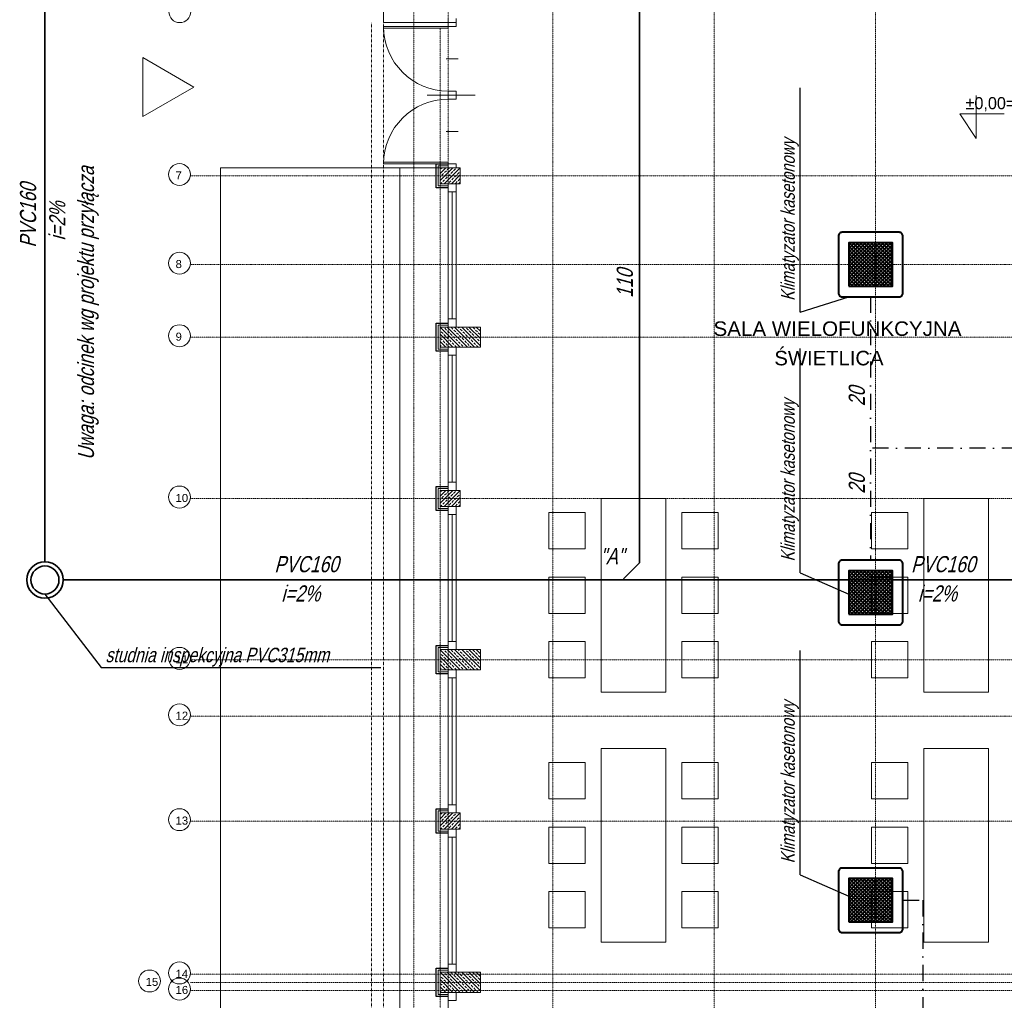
# Model space of a CAD drawing. Header units: millimetres. Extents: x 49908 to 79848, y -11883 to -3092.
# Tile 17 of 222: x 59229 to 60450, y -5849 to -4633. Entities that reach past the tile are written whole.
import ezdxf
from ezdxf.enums import TextEntityAlignment as Align

# ---------------------------------------------------------------- set-up
doc = ezdxf.new("R2010")
doc.units = ezdxf.units.MM
for name, pattern in [('0.5_0.5', [10, 5, -5]), ('AUSGEZOGEN', [0]), ('DASHDOT', [1, 0.5, -0.25, 0, -0.25]), ('DASHDOTX2', [2, 1, -0.5, 0, -0.5]), ('DASHED', [19.05, 12.7, -6.35])]:
    doc.linetypes.add(name, pattern=pattern)
doc.layers.get('0').update_dxf_attribs({"color": 9, "lineweight": 9})
for name, color, linetype, lineweight in [('A opis', 9, 'Continuous', 13), ('A stolarka', 9, 'Continuous', 9), ('A wyp ruchome', 9, 'Continuous', 9), ('A_CIENKA', 9, 'Continuous', 9), ('A_IZOLACJA', 9, 'ZIGZAG', 9), ('A_KONSTRUKCJA', 9, 'Continuous', 25), ('A_OSIE', 9, 'DASHDOT', 9), ('A_PRZERYW', 9, 'DASHED', 9), ('A_WIDOK', 9, 'Continuous', 9), ('S_Kanalizacja', 6, 'Continuous', 35), ('S_Klimatyzacja', 4, 'Continuous', 40), ('\x9dciany', 9, 'Continuous', 9)]:
    doc.layers.add(name, color=color, linetype=linetype, lineweight=lineweight)
doc.layers.add('A_WYMIAR', color=9, linetype='Continuous', lineweight=5, transparency=0.2)
for name, color, linetype in [('S_Opis - kanalizacja', 3, 'Continuous'), ('S_Opis CO', 2, 'Continuous'), ('S_Skropliny', 4, 'DASHDOTX2')]:
    doc.layers.add(name, color=color, linetype=linetype)
doc.styles.add('Arial', font='arial.ttf')
doc.styles.add('Arial CE', font='arial.ttf')
doc.styles.add('ROMANS', font='romanpl.shx', dxfattribs={"bigfont": 'romanbigpl.shx'})
doc.linetypes.add('ZIGZAG', pattern='A,0.00254,-5.08,[131,ltypeshp.shx,S=5.08,R=0,X=-5.08,Y=0],-10.16,[131,ltypeshp.shx,S=5.08,R=180,X=5.08,Y=0],-5.08', length=20.32254)

msp = doc.modelspace()

# ---------------------------------------------------------------- hatches: boundary and pattern name
at = {"lineweight": 5, "ltscale": 0.25}
h = msp.add_hatch(dxfattribs=at)
h.set_pattern_fill('ANSI33', color=256, style=0)
h.set_pattern_definition([(45, (59750.4694, -4841.6265), (-4.4901, 4.4901), []), (45, (59754.9595, -4841.6265), (-4.4901, 4.4901), [3.175, -1.5875])])
h.paths.add_polyline_path([(59750.5, -4816.6), (59750.5, -4836.6), (59775.5, -4836.6), (59775.5, -4816.6)])
h = msp.add_hatch(dxfattribs=at)
h.set_pattern_fill('ANSI33', color=256, angle=90, style=0)
h.set_pattern_definition([(135, (59775.4694, -5039.1265), (-4.4901, -4.4901), []), (135, (59775.4694, -5034.6363), (-4.4901, -4.4901), [3.175, -1.5875])])
h.paths.add_polyline_path([(59750.5, -5039.1), (59800.5, -5039.1), (59800.5, -5014.1), (59750.5, -5014.1)])
h = msp.add_hatch(dxfattribs=at)
h.set_pattern_fill('ANSI33', color=256, style=0)
h.set_pattern_definition([(45, (59750.4694, -5241.6265), (-4.4901, 4.4901), []), (45, (59754.9595, -5241.6265), (-4.4901, 4.4901), [3.175, -1.5875])])
h.paths.add_polyline_path([(59750.5, -5216.6), (59750.5, -5236.6), (59775.5, -5236.6), (59775.5, -5216.6)])
h = msp.add_hatch(dxfattribs=at)
h.set_pattern_fill('ANSI33', color=256, angle=90, style=0)
h.set_pattern_definition([(135, (59775.4694, -5439.1265), (-4.4901, -4.4901), []), (135, (59775.4694, -5434.6363), (-4.4901, -4.4901), [3.175, -1.5875])])
h.paths.add_polyline_path([(59750.5, -5439.1), (59800.5, -5439.1), (59800.5, -5414.1), (59750.5, -5414.1)])
h = msp.add_hatch(dxfattribs=at)
h.set_pattern_fill('ANSI33', color=256, style=0)
h.set_pattern_definition([(45, (59750.4694, -5641.6265), (-4.4901, 4.4901), []), (45, (59754.9595, -5641.6265), (-4.4901, 4.4901), [3.175, -1.5875])])
h.paths.add_polyline_path([(59750.5, -5616.6), (59750.5, -5636.6), (59775.5, -5636.6), (59775.5, -5616.6)])
h = msp.add_hatch(dxfattribs=at)
h.set_pattern_fill('ANSI33', color=256, angle=90, style=0)
h.set_pattern_definition([(135, (59775.4694, -5839.1265), (-4.4901, -4.4901), []), (135, (59775.4694, -5834.6363), (-4.4901, -4.4901), [3.175, -1.5875])])
h.paths.add_polyline_path([(59750.5, -5839.1), (59800.5, -5839.1), (59800.5, -5814.1), (59750.5, -5814.1)])
at = {"layer": 'S_Klimatyzacja'}
h = msp.add_hatch(dxfattribs=at)
h.set_pattern_fill('ANSI37', color=1)
h.set_pattern_definition([(45, (-20053.677, -925.8292), (-2.24506403, 2.24506403), []), (135, (-20053.677, -925.8292), (-2.24506403, -2.24506403), [])])
h.paths.add_polyline_path([(60257.6, -4963.5), (60311.4, -4963.5), (60311.4, -4909.7), (60257.6, -4909.7)])
h = msp.add_hatch(dxfattribs=at)
h.set_pattern_fill('ANSI37', color=1)
h.set_pattern_definition([(45, (-20053.677, -1332.4212), (-2.24506403, 2.24506403), []), (135, (-20053.677, -1332.4212), (-2.24506403, -2.24506403), [])])
h.paths.add_polyline_path([(60257.6, -5370.1), (60311.4, -5370.1), (60311.4, -5316.3), (60257.6, -5316.3)])
h = msp.add_hatch(dxfattribs=at)
h.set_pattern_fill('ANSI37', color=1)
h.set_pattern_definition([(45, (-20053.677, -1713.9633), (-2.24506403, 2.24506403), []), (135, (-20053.677, -1713.9633), (-2.24506403, -2.24506403), [])])
h.paths.add_polyline_path([(60257.6, -5751.7), (60311.4, -5751.7), (60311.4, -5697.8), (60257.6, -5697.8)])

# ---------------------------------------------------------------- linework, layer by layer
at = {"ltscale": 0.5}
for points in [[(59760.5, -4636.6), (59760.5, -4631.6)], [(59770.5, -4636.6), (59770.5, -4631.6)]]:
    msp.add_lwpolyline(points, dxfattribs=at)
for points in [[(59750.5, -4816.6), (59750.5, -4836.6), (59775.5, -4836.6), (59775.5, -4816.6)], [(59750.5, -5039.1), (59800.5, -5039.1), (59800.5, -5014.1), (59750.5, -5014.1)], [(59750.5, -5216.6), (59750.5, -5236.6), (59775.5, -5236.6), (59775.5, -5216.6)], [(59750.5, -5439.1), (59800.5, -5439.1), (59800.5, -5414.1), (59750.5, -5414.1)], [(59750.5, -5616.6), (59750.5, -5636.6), (59775.5, -5636.6), (59775.5, -5616.6)], [(59750.5, -5839.1), (59800.5, -5839.1), (59800.5, -5814.1), (59750.5, -5814.1)]]:
    msp.add_lwpolyline(points, close=True)
at = {"layer": 'A opis', "ltscale": 0.5}
msp.add_line((59734.4, -4726.6), (59793.9, -4726.6), dxfattribs=at)
at = {"layer": 'A stolarka', "linetype": 'AUSGEZOGEN', "lineweight": 0}
for p, q in [((59758, -4681.6), (59773, -4681.6)), ((59758, -4771.6), (59773, -4771.6))]:
    msp.add_line(p, q, dxfattribs=at)
for points in [[(59770.5, -4636.6), (59770.5, -4641.6), (59760.5, -4641.6), (59760.5, -4636.6)], [(59760.5, -4641.6), (59760.5, -4643.6), (59680.5, -4643.6), (59680.5, -4641.6)], [(59770.5, -4721.6), (59770.5, -4726.6), (59760.5, -4726.6), (59760.5, -4721.6)], [(59770.5, -4731.6), (59770.5, -4726.6), (59760.5, -4726.6), (59760.5, -4731.6)], [(59760.5, -4811.6), (59760.5, -4809.6), (59680.5, -4809.6), (59680.5, -4811.6)], [(59770.5, -4816.6), (59770.5, -4811.6), (59760.5, -4811.6), (59760.5, -4816.6)]]:
    msp.add_lwpolyline(points, close=True, dxfattribs=at)
at = {"layer": 'A stolarka'}
for points in [[(59760.5, -4836.6), (59760.5, -5014.1)], [(59770.5, -4846.6), (59770.5, -4836.6), (59760.5, -4836.6), (59760.5, -4846.6), (59770.5, -4846.6)], [(59765.5, -4846.6), (59765.5, -5004.1)], [(59770.5, -4846.6), (59770.5, -5004.1)], [(59770.5, -5014.1), (59770.5, -5004.1), (59760.5, -5004.1), (59760.5, -5014.1), (59770.5, -5014.1)], [(59760.5, -5039.1), (59760.5, -5216.6)], [(59770.5, -5049.1), (59770.5, -5039.1), (59760.5, -5039.1), (59760.5, -5049.1), (59770.5, -5049.1)], [(59765.5, -5049.1), (59765.5, -5206.6)], [(59770.5, -5049.1), (59770.5, -5206.6)], [(59770.5, -5216.6), (59770.5, -5206.6), (59760.5, -5206.6), (59760.5, -5216.6), (59770.5, -5216.6)], [(59760.5, -5236.6), (59760.5, -5414.1)], [(59770.5, -5246.6), (59770.5, -5236.6), (59760.5, -5236.6), (59760.5, -5246.6), (59770.5, -5246.6)], [(59765.5, -5246.6), (59765.5, -5404.1)], [(59770.5, -5246.6), (59770.5, -5404.1)], [(59770.5, -5414.1), (59770.5, -5404.1), (59760.5, -5404.1), (59760.5, -5414.1), (59770.5, -5414.1)], [(59760.5, -5439.1), (59760.5, -5616.6)], [(59770.5, -5449.1), (59770.5, -5439.1), (59760.5, -5439.1), (59760.5, -5449.1), (59770.5, -5449.1)], [(59765.5, -5449.1), (59765.5, -5606.6)], [(59770.5, -5449.1), (59770.5, -5606.6)], [(59770.5, -5616.6), (59770.5, -5606.6), (59760.5, -5606.6), (59760.5, -5616.6), (59770.5, -5616.6)], [(59760.5, -5636.6), (59760.5, -5814.1)], [(59770.5, -5646.6), (59770.5, -5636.6), (59760.5, -5636.6), (59760.5, -5646.6), (59770.5, -5646.6)], [(59765.5, -5646.6), (59765.5, -5804.1)], [(59770.5, -5646.6), (59770.5, -5804.1)], [(59770.5, -5814.1), (59770.5, -5804.1), (59760.5, -5804.1), (59760.5, -5814.1), (59770.5, -5814.1)], [(59760.5, -5839.1), (59760.5, -6016.6)], [(59770.5, -5849.1), (59770.5, -5839.1), (59760.5, -5839.1), (59760.5, -5849.1), (59770.5, -5849.1)]]:
    msp.add_lwpolyline(points, dxfattribs=at)
at = {"layer": 'A stolarka', "linetype": 'AUSGEZOGEN', "lineweight": 0}
for centre, start, end in [((59760.5, -4641.6), 180, 270), ((59760.5, -4811.6), 90, 180)]:
    msp.add_arc(centre, 80, start, end, dxfattribs=at)
at = {"layer": 'A wyp ruchome'}
for points in [[(60030.5, -5226.6), (60030.5, -5466.6), (59950.5, -5466.6), (59950.5, -5226.6)], [(60430.5, -5226.6), (60430.5, -5466.6), (60350.5, -5466.6), (60350.5, -5226.6)], [(59930.5, -5244.1), (59885.5, -5244.1), (59885.5, -5289.1), (59930.5, -5289.1)], [(60050.5, -5244.1), (60095.5, -5244.1), (60095.5, -5289.1), (60050.5, -5289.1)], [(60330.5, -5244.1), (60285.5, -5244.1), (60285.5, -5289.1), (60330.5, -5289.1)], [(59930.5, -5324.1), (59885.5, -5324.1), (59885.5, -5369.1), (59930.5, -5369.1)], [(60050.5, -5324.1), (60095.5, -5324.1), (60095.5, -5369.1), (60050.5, -5369.1)], [(60330.5, -5324.1), (60285.5, -5324.1), (60285.5, -5369.1), (60330.5, -5369.1)], [(59930.5, -5404.1), (59885.5, -5404.1), (59885.5, -5449.1), (59930.5, -5449.1)], [(60050.5, -5404.1), (60095.5, -5404.1), (60095.5, -5449.1), (60050.5, -5449.1)], [(60330.5, -5404.1), (60285.5, -5404.1), (60285.5, -5449.1), (60330.5, -5449.1)], [(60030.5, -5536.6), (60030.5, -5776.6), (59950.5, -5776.6), (59950.5, -5536.6)], [(60430.5, -5536.6), (60430.5, -5776.6), (60350.5, -5776.6), (60350.5, -5536.6)], [(59930.5, -5554.1), (59885.5, -5554.1), (59885.5, -5599.1), (59930.5, -5599.1)], [(60050.5, -5554.1), (60095.5, -5554.1), (60095.5, -5599.1), (60050.5, -5599.1)], [(60330.5, -5554.1), (60285.5, -5554.1), (60285.5, -5599.1), (60330.5, -5599.1)], [(59930.5, -5634.1), (59885.5, -5634.1), (59885.5, -5679.1), (59930.5, -5679.1)], [(60050.5, -5634.1), (60095.5, -5634.1), (60095.5, -5679.1), (60050.5, -5679.1)], [(60330.5, -5634.1), (60285.5, -5634.1), (60285.5, -5679.1), (60330.5, -5679.1)], [(59930.5, -5714.1), (59885.5, -5714.1), (59885.5, -5759.1), (59930.5, -5759.1)], [(60050.5, -5714.1), (60095.5, -5714.1), (60095.5, -5759.1), (60050.5, -5759.1)], [(60330.5, -5714.1), (60285.5, -5714.1), (60285.5, -5759.1), (60330.5, -5759.1)]]:
    msp.add_lwpolyline(points, close=True, dxfattribs=at)
at = {"layer": 'A_CIENKA'}
for p, q in [((60415.2, -4727), (60415.2, -4780.4)), ((60415.2, -4749.6), (60395.2, -4749.6)), ((60395.2, -4749.6), (60415.2, -4780.4)), ((60415.2, -4749.6), (60450.1, -4749.6)), ((59700.5, -4816.6), (59700.5, -6546.6))]:
    msp.add_line(p, q, dxfattribs=at)
msp.add_lwpolyline([(59445.1, -4716.5), (59381.7, -4679.9), (59381.7, -4753.1)], close=True, dxfattribs=at)
at = {"layer": 'A_IZOLACJA', "ltscale": 0.005}
for points in [[(59760.5, -4839.1), (59748, -4839.1), (59748, -4814.1), (59760.5, -4814.1)], [(59760.5, -5041.6), (59748, -5041.6), (59748, -5011.6), (59760.5, -5011.6)], [(59760.5, -5239.1), (59748, -5239.1), (59748, -5214.1), (59760.5, -5214.1)], [(59760.5, -5441.6), (59748, -5441.6), (59748, -5411.6), (59760.5, -5411.6)], [(59760.5, -5639.1), (59748, -5639.1), (59748, -5614.1), (59760.5, -5614.1)], [(59760.5, -5841.6), (59748, -5841.6), (59748, -5811.6), (59760.5, -5811.6)]]:
    msp.add_lwpolyline(points, dxfattribs=at)
at = {"layer": 'A_KONSTRUKCJA'}
for points in [[(59760.5, -4841.6), (59745.5, -4841.6), (59745.5, -4811.6), (59760.5, -4811.6)], [(59760.5, -5044.1), (59745.5, -5044.1), (59745.5, -5009.1), (59760.5, -5009.1)], [(59760.5, -5241.6), (59745.5, -5241.6), (59745.5, -5211.6), (59760.5, -5211.6)], [(59760.5, -5444.1), (59745.5, -5444.1), (59745.5, -5409.1), (59760.5, -5409.1)], [(59760.5, -5641.6), (59745.5, -5641.6), (59745.5, -5611.6), (59760.5, -5611.6)], [(59760.5, -5844.1), (59745.5, -5844.1), (59745.5, -5809.1), (59760.5, -5809.1)]]:
    msp.add_lwpolyline(points, dxfattribs=at)
at = {"layer": 'A_OSIE', "ltscale": 0.3, "transparency": 33554559}
for p, q in [((59718, -3903), (59718, -7140.1)), ((59760.5, -3903), (59760.5, -7140.1)), ((59890.5, -7140.1), (59890.2, -3903)), ((60090.5, -7140.1), (60090.5, -3902.9)), ((60290.5, -7140.1), (60290.5, -3903)), ((62341.8, -4826.6), (59440.8, -4826.6)), ((59440.8, -4936.6), (62341.8, -4936.6)), ((62341.8, -5026.6), (59440.8, -5026.6)), ((62341.8, -5226.6), (59440.8, -5226.6)), ((62341.8, -5426.6), (59440.8, -5426.6)), ((59440.8, -5496.6), (62341.8, -5496.6)), ((62341.8, -5626.6), (59440.8, -5626.6)), ((62341.8, -5816.6), (59440.8, -5816.6)), ((62344.5, -5826.6), (59440.8, -5826.6)), ((62341.8, -5836.6), (59440.8, -5836.6))]:
    msp.add_line(p, q, dxfattribs=at)
at = {"layer": 'A_PRZERYW', "ltscale": 0.01}
msp.add_lwpolyline([(60680.5, -6566.6), (59750.5, -6566.6), (59750.5, -4643.6)], dxfattribs=at)
at = {"layer": 'A_WIDOK', "linetype": '0.5_0.5', "ltscale": 0.02}
for p, q in [((59665.5, -4636.6), (59665.5, -6651.6)), ((59680.5, -4636.6), (59680.5, -6636.6))]:
    msp.add_line(p, q, dxfattribs=at)
at = {"layer": 'A_WYMIAR'}
for centre in [(59427.7, -4623), (59427.3, -4824.9), (59427.3, -4934.9), (59427.3, -5024.9), (59427.3, -5224.9), (59427.3, -5424.9), (59427.3, -5494.9), (59427.3, -5624.9), (59390.2, -5824.9), (59427.3, -5814.9), (59427.3, -5834.9)]:
    msp.add_circle(centre, 13.6, dxfattribs=at)
at = {"layer": 'S_Kanalizacja'}
for p, q in [((59260.5, -5305.2), (59260.5, -4447.9)), ((59997.9, -4464.9), (59997.9, -5306.5)), ((59997.9, -5306.5), (59978.1, -5326.3)), ((61125.8, -5327.7), (59283, -5327.7))]:
    msp.add_line(p, q, dxfattribs=at)
at = {"layer": 'S_Kanalizacja', "color": 3}
for radius in [22.5, 17.4]:
    msp.add_circle((59260.5, -5327.7), radius, dxfattribs=at)
at = {"layer": 'S_Klimatyzacja', "color": 3}
for points in [[(60249.3, -4976.6), (60319.8, -4976.6, 0.414214), (60324.5, -4971.9), (60324.5, -4901.4, 0.414214), (60319.8, -4896.6), (60249.3, -4896.6, 0.414214), (60244.5, -4901.4), (60244.5, -4971.9, 0.414214)], [(60249.3, -5383.2), (60319.8, -5383.2, 0.414214), (60324.5, -5378.5), (60324.5, -5308, 0.414214), (60319.8, -5303.2), (60249.3, -5303.2, 0.414214), (60244.5, -5308), (60244.5, -5378.5, 0.414214)], [(60249.3, -5764.8), (60319.8, -5764.8, 0.414214), (60324.5, -5760), (60324.5, -5689.5, 0.414214), (60319.8, -5684.8), (60249.3, -5684.8, 0.414214), (60244.5, -5689.5), (60244.5, -5760, 0.414214)]]:
    msp.add_lwpolyline(points, format="xyb", close=True, dxfattribs=at)
for points in [[(60257.6, -4963.5), (60311.4, -4963.5), (60311.4, -4909.7), (60257.6, -4909.7)], [(60257.6, -5370.1), (60311.4, -5370.1), (60311.4, -5316.3), (60257.6, -5316.3)], [(60257.6, -5751.7), (60311.4, -5751.7), (60311.4, -5697.8), (60257.6, -5697.8)]]:
    msp.add_lwpolyline(points, close=True, dxfattribs=at)
at = {"layer": 'S_Opis - kanalizacja', "color": 1, "linetype": 'ByBlock'}
msp.add_line((59260.5, -5345.1), (59330.2, -5436.4, 0), dxfattribs=at)
at = {"layer": 'S_Opis - kanalizacja', "color": 3, "linetype": 'ByBlock'}
msp.add_line((59330.2, -5436.4, 0), (59677.1, -5436.4, 0), dxfattribs=at)
at = {"layer": 'S_Opis CO', "color": 3, "ltscale": 0.1}
for p, q in [((60197.1, -4995.8), (60197.1, -4717.6)), ((60197.1, -5318.9), (60197.1, -5040.8)), ((60197.1, -5693.2), (60197.1, -5415.1))]:
    msp.add_line(p, q, dxfattribs=at)
at = {"layer": 'S_Opis CO', "color": 1, "ltscale": 0.1}
for p, q in [((60197.1, -4995.8), (60257.6, -4976.6)), ((60197.1, -5318.9), (60257.6, -5345.4)), ((60197.1, -5693.2), (60257.6, -5719.7))]:
    msp.add_line(p, q, dxfattribs=at)
at = {"layer": 'S_Skropliny', "ltscale": 20}
for p, q in [((60284.5, -4976.6), (60284.5, -5303.2)), ((60707.6, -5164.4), (60284.5, -5164.4)), ((60324.5, -5724.8), (60349.1, -5724.8)), ((60349.1, -5724.8), (60349.1, -6205.8))]:
    msp.add_line(p, q, dxfattribs=at)
at = {"layer": '\x9dciany'}
for p, q in [((59680.5, -4586.6), (59680.5, -4636.6)), ((59680.5, -4636.6), (59770.5, -4636.6)), ((59478, -4816.6), (59478, -6546.6)), ((59478, -4816.6), (59760.5, -4816.6))]:
    msp.add_line(p, q, dxfattribs=at)

# ---------------------------------------------------------------- texts
at = {"layer": 'A_CIENKA', "insert": (60402.2, -4729), "char_height": 15, "attachment_point": 1}
msp.add_mtext_dynamic_manual_height_columns('%%P0,00=287.90', width=48.771, gutter_width=17.5, heights=[0], dxfattribs=at)
at = {"layer": 'A_WYMIAR', "char_height": 10, "attachment_point": 1, "style": 'Arial'}
for s, insert in [('7', (59422.5, -4821)), ('8', (59422.5, -4931)), ('9', (59422.5, -5021)), ('10', (59422.5, -5221)), ('11', (59422.5, -5421)), ('12', (59422.5, -5491)), ('13', (59422.5, -5621)), ('14', (59422.5, -5811)), ('15', (59385.4, -5821)), ('16', (59422.5, -5831))]:
    msp.add_mtext_dynamic_manual_height_columns(s, width=473.698, gutter_width=1.25, heights=[0], dxfattribs=dict(at, insert=insert))
at = {"layer": 'S_Opis - kanalizacja', "style": 'ROMANS', "oblique": 15, "width": 0.8}
for s, p in [('Uwaga: odcinek wg projektu przyłącza', (59311.3, -5178.9)), ('PVC160', (59239.5, -4915.6)), ('i=2%', (59275.8, -4906.9)), ('110', (59979.6, -4977.9, 0)), ('20', (60267.3, -5112.1)), ('20', (60267.3, -5220.7))]:
    msp.add_text(s, height=20, rotation=90, dxfattribs=at).set_placement(p, align=Align.MIDDLE_LEFT)
for s, p in [('"A"', (59948.8, -5298.1, 0)), ('PVC160', (59545, -5308.1)), ('PVC160', (60334.6, -5308.1)), ('i=2%', (59553.6, -5344.4)), ('i=2%', (60343.2, -5344.4))]:
    msp.add_text(s, height=20, dxfattribs=at).set_placement(p, align=Align.MIDDLE_LEFT)
at = {"layer": 'S_Opis - kanalizacja', "color": 2, "style": 'ROMANS', "oblique": 15, "width": 0.8}
msp.add_text('studnia inspekcyjna PVC315mm', height=18, dxfattribs=at).set_placement((59335.5, -5429.7, 0))
at = {"layer": 'S_Opis CO', "lineweight": 18, "style": 'ROMANS', "oblique": 15, "width": 0.8}
for p in [(60190.4, -4981.7), (60190.4, -5304.8), (60190.4, -5679.1)]:
    msp.add_text('Klimatyzator kasetonowy', height=17, rotation=90, dxfattribs=at).set_placement(p)
at = {"layer": '\x9dciany', "linetype": 'Continuous', "lineweight": 35, "style": 'Arial CE'}
for s, width, p, p2 in [('SALA WIELOFUNKCYJNA', 1.014337, (60089.6, -5025.1), (60397.2, -5025.1)), ('ŚWIETLICA', 0.998761, (60165.1, -5061.6), (60300.5, -5061.6))]:
    msp.add_text(s, height=18, dxfattribs=dict(at, width=width)).set_placement(p, p2, align=Align.FIT)
at = {"layer": '\x9dciany', "style": 'Arial CE', "width": 0.998761}
msp.add_text('ŚWIETLICA', height=18, dxfattribs=at).set_placement((60165.1, -5061.6), (60300.5, -5061.6), align=Align.FIT)

doc.saveas('drawing.dxf')
